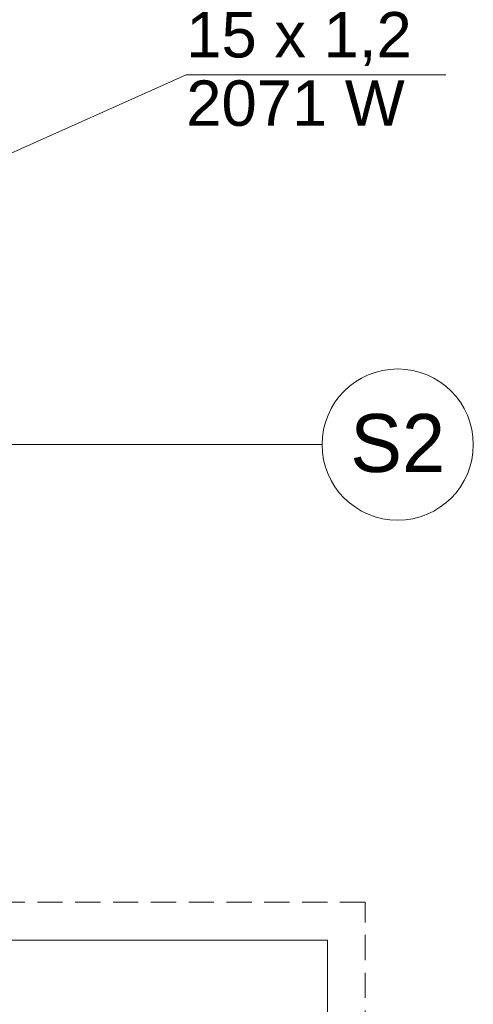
# Model space of a CAD drawing. Header units: millimetres. Extents: x -17429 to 155243, y -2908 to 188569.
# Tile 28 of 113: x 32124 to 33923, y 18941 to 22846. Entities that reach past the tile are written whole.
import ezdxf
from ezdxf.lldxf.tags import DXFTag

# ---------------------------------------------------------------- set-up
doc = ezdxf.new("R2010")
doc.units = ezdxf.units.MM
doc.header["$MEASUREMENT"] = 0
doc.linetypes.add('Krawędzie ukryte', pattern=[150, 100, -50])
for name, color, linetype in [('#podkład', 252, 'Continuous'), ('Arch opisy', 252, 'Continuous'), ('IS_Opisy_działek_Therm', 7, 'SOLID')]:
    doc.layers.add(name, color=color, linetype=linetype)
doc.layers.add('arch izolacje_Nr_Pióra__3', color=7, linetype='Continuous', lineweight=13, true_color=0xff6600)
for name, color, linetype, lineweight in [('Arch opisy_Nr_Pióra__1', 252, 'Continuous', 25), ('Arch opisy_Nr_Pióra__21', 252, 'Continuous', 13), ('Istniejące schody_Nr_Pióra__21', 7, 'Continuous', 13)]:
    doc.layers.add(name, color=color, linetype=linetype, lineweight=lineweight)
doc.styles.add('GENERATED_STYLE_4', font='txt')
doc.styles.get("Standard").update_dxf_attribs({"font": 'arial.ttf', "bigfont": 'BIGFONT.SHX'})
tags = doc.linetypes.add('SOLID', pattern=[10, 10, 0]).pattern_tags.tags
tags[6:7] = [DXFTag(74, 4), DXFTag(75, 0), DXFTag(340, '0'), DXFTag(46, 0.0), DXFTag(50, 0.0), DXFTag(44, 0.0), DXFTag(45, 0.0)]
tags[4:5] = [DXFTag(74, 4), DXFTag(75, 0), DXFTag(340, '0'), DXFTag(46, 0.0), DXFTag(50, 0.0), DXFTag(44, 0.0), DXFTag(45, 0.0)]

# ---------------------------------------------------------------- blocks, each defined once
blk = doc.blocks.new('Linia_78', base_point=(32024.1, 21160.9))
at = {"layer": 'Arch opisy_Nr_Pióra__21', "linetype": 'Continuous'}
blk.add_line((32024.1, 21160.9), (33323.1, 21160.9), dxfattribs=at)
blk.add_circle((33623.1, 21160.9), 300, dxfattribs=at)
blk = doc.blocks.new('YGGG')
at = {"layer": 'arch izolacje_Nr_Pióra__3', "color": 252, "linetype": 'Continuous'}
for p, q in [((31924.1, 19195.9), (33344.1, 19195.9)), ((33344.1, 19195.9), (33344.1, 18895.9))]:
    blk.add_line(p, q, dxfattribs=at)
at = {"layer": 'Istniejące schody_Nr_Pióra__21', "color": 252, "linetype": 'Krawędzie ukryte'}
for p, q in [((33494.1, 19345.9), (31924.1, 19345.9)), ((33494.1, 15665.9), (33494.1, 19345.9))]:
    blk.add_line(p, q, dxfattribs=at)
at = {"layer": 'Arch opisy', "color": 252, "linetype": 'Continuous'}
blk.add_blockref('Linia_78', (32024.1, 21160.9), dxfattribs=at)
at = {"layer": 'Arch opisy_Nr_Pióra__1', "color": 252, "linetype": 'Continuous', "insert": (33623.1, 21282.2), "char_height": 230, "attachment_point": 2, "style": 'GENERATED_STYLE_4'}
blk.add_mtext('{S2}', dxfattribs=at)

msp = doc.modelspace()

# ---------------------------------------------------------------- linework, layer by layer
at = {"layer": 'IS_Opisy_działek_Therm', "color": 7, "lineweight": 5, "ltscale": 10}
for p, q in [((31272.9, 21952.5), (32784.4, 22627.2)), ((32784.4, 22627.2), (33814.4, 22627.2))]:
    msp.add_line(p, q, dxfattribs=at)

# ---------------------------------------------------------------- block references
at = {"layer": '#podkład'}
msp.add_blockref('YGGG', (0, 0), dxfattribs=at)

# ---------------------------------------------------------------- texts
at = {"layer": 'IS_Opisy_działek_Therm', "color": 7, "lineweight": 5, "ltscale": 10, "char_height": 180}
for s, insert, attachment_point in [('\\fArial|b0|i0;15 x 1,2', (32784.4, 22663.2), 7), ('\\fArial|b0|i0;2071 W', (32784.4, 22605.5), 1)]:
    msp.add_mtext(s, dxfattribs=dict(at, insert=insert, attachment_point=attachment_point))

doc.saveas('drawing.dxf')
